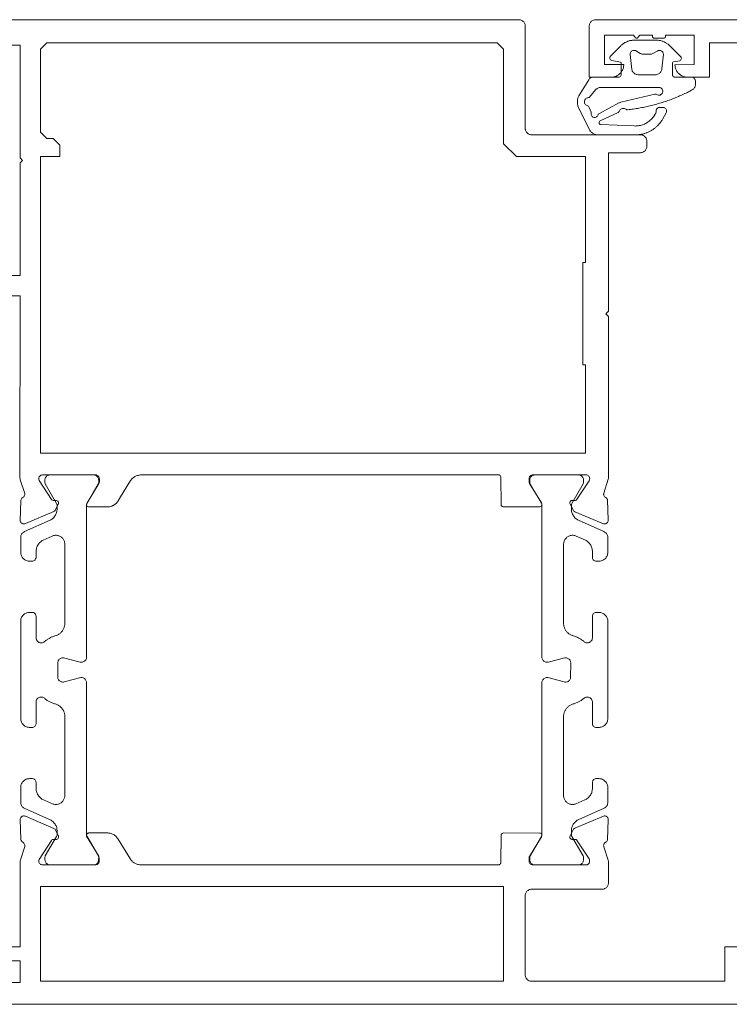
# Paper-space layout 'AD-02 DETAL MONTAŻU DRZWI' of a CAD drawing. Header units: millimetres. Extents: x 0 to 594, y 0 to 550.
# Tile 91 of 99: x 260 to 271, y 477 to 493. Entities that reach past the tile are written whole.
import ezdxf
from ezdxf.xclip import XClip

# ---------------------------------------------------------------- set-up
doc = ezdxf.new("R2010")
doc.units = ezdxf.units.MM
doc.header["$MEASUREMENT"] = 0
doc.header["$XCLIPFRAME"] = 0
doc.layers.add('A_stolarka_Nr_pióra__1', color=7, linetype='Continuous', lineweight=20)
doc.layers.add('A_stolarka_Nr_pióra__2', color=8, linetype='Continuous', lineweight=13)

# ---------------------------------------------------------------- blocks, each defined once
blk = doc.blocks.new('Rysunek_1_1', base_point=(-46422.798, -26825.258))
at = {"layer": 'A_stolarka_Nr_pióra__1', "color": 7, "linetype": 'Continuous', "lineweight": 20, "ltscale": 0.2, "flags": 128}
for points in [[(259.032, 488.665), (259.632, 488.665), (259.632, 490.425), (259.672, 490.465), (259.632, 490.505), (259.632, 492.265), (259.032, 492.265)], [(258.632, 492.665), (267.432, 492.665), (267.442, 492.664), (267.455, 492.662), (267.468, 492.658), (267.477, 492.654), (267.486, 492.649), (267.494, 492.643), (267.501, 492.637), (267.508, 492.629), (267.514, 492.622), (267.521, 492.61), (267.525, 492.601), (267.528, 492.591), (267.53, 492.582), (267.532, 492.572), (267.532, 490.965), (267.532, 490.955), (267.534, 490.945), (267.536, 490.935), (267.54, 490.926), (267.546, 490.914), (267.551, 490.906), (267.558, 490.898), (267.567, 490.889), (267.575, 490.882), (267.587, 490.876), (267.599, 490.87), (267.609, 490.868), (267.619, 490.866), (267.632, 490.865), (269.332, 490.865), (269.342, 490.864), (269.355, 490.862), (269.368, 490.858), (269.377, 490.854), (269.386, 490.849), (269.394, 490.843), (269.401, 490.837), (269.408, 490.829), (269.414, 490.822), (269.421, 490.81), (269.425, 490.801), (269.428, 490.791), (269.43, 490.782), (269.432, 490.772), (269.432, 490.685), (269.431, 490.675), (269.43, 490.665), (269.427, 490.655), (269.424, 490.646), (269.419, 490.637), (269.412, 490.626), (269.406, 490.618), (269.399, 490.611), (269.388, 490.602), (269.38, 490.597), (269.368, 490.592), (269.355, 490.588), (269.345, 490.586), (269.332, 490.585), (268.832, 490.585), (268.832, 488.105), (268.792, 488.065), (268.832, 488.025), (268.832, 485.5), (268.832, 485.489), (268.83, 485.479), (268.76, 485.262), (268.758, 485.252), (268.757, 485.241), (268.759, 485.231), (268.762, 485.221), (268.767, 485.211), (268.773, 485.203), (268.781, 485.196), (268.789, 485.19), (268.798, 485.184), (268.805, 485.177), (268.811, 485.168), (268.816, 485.158), (268.819, 485.148), (268.83, 484.84), (268.829, 484.83), (268.827, 484.82), (268.823, 484.811), (268.818, 484.802), (268.811, 484.794), (268.803, 484.788), (268.794, 484.783), (268.784, 484.78), (268.774, 484.778), (268.764, 484.779), (268.754, 484.78), (268.309, 484.969), (268.3, 484.974), (268.291, 484.98), (268.284, 484.988), (268.232, 485.088), (268.229, 485.098), (268.228, 485.109), (268.23, 485.119), (268.235, 485.129), (268.242, 485.137), (268.251, 485.143), (268.261, 485.146), (268.305, 485.145), (268.316, 485.145), (268.326, 485.149), (268.335, 485.155), (268.529, 485.453), (268.534, 485.463), (268.538, 485.474), (268.539, 485.486), (268.538, 485.497), (268.534, 485.508), (268.529, 485.518), (268.522, 485.527), (268.513, 485.535), (268.503, 485.54), (268.492, 485.544), (268.48, 485.545), (267.652, 485.545), (267.64, 485.544), (267.63, 485.541), (267.62, 485.536), (267.612, 485.529), (267.605, 485.522), (267.599, 485.514), (267.594, 485.503), (267.592, 485.493), (267.592, 485.441), (267.593, 485.43), (267.595, 485.42), (267.6, 485.411), (267.786, 485.106), (267.79, 485.096), (267.792, 485.085), (267.79, 485.075), (267.786, 485.065), (267.78, 485.056), (267.771, 485.05), (267.761, 485.046), (267.192, 485.045), (267.181, 485.046), (267.171, 485.051), (267.163, 485.057), (267.157, 485.066), (267.153, 485.076), (267.152, 485.505), (267.15, 485.515), (267.146, 485.525), (267.14, 485.534), (267.131, 485.54), (267.121, 485.544), (261.527, 485.545), (261.514, 485.544), (261.501, 485.543), (261.488, 485.541), (261.475, 485.538), (261.462, 485.534), (261.45, 485.53), (261.438, 485.524), (261.427, 485.518), (261.416, 485.511), (261.405, 485.504), (261.395, 485.496), (261.385, 485.487), (261.376, 485.477), (261.368, 485.467), (261.36, 485.456), (261.204, 485.201), (261.168, 485.141), (261.16, 485.13), (261.153, 485.119), (261.144, 485.11), (261.135, 485.1), (261.125, 485.091), (261.115, 485.083), (261.104, 485.076), (261.093, 485.069), (261.081, 485.064), (261.069, 485.058), (261.057, 485.054), (261.044, 485.051), (261.032, 485.048), (261.019, 485.046), (261.006, 485.045), (260.712, 485.045), (260.701, 485.046), (260.691, 485.051), (260.683, 485.057), (260.677, 485.066), (260.673, 485.076), (260.672, 485.087), (260.674, 485.098), (260.863, 485.409), (260.868, 485.419), (260.871, 485.429), (260.872, 485.439), (260.872, 485.485), (260.871, 485.495), (260.868, 485.506), (260.863, 485.516), (260.856, 485.525), (260.849, 485.532), (260.839, 485.538), (260.83, 485.542), (260.82, 485.544), (259.992, 485.545), (259.981, 485.545), (259.969, 485.543), (259.958, 485.539), (259.949, 485.533), (259.94, 485.525), (259.933, 485.516), (259.928, 485.506), (259.926, 485.494), (259.925, 485.483), (259.927, 485.471), (259.93, 485.46), (260.123, 485.163), (260.13, 485.155), (260.139, 485.149), (260.149, 485.145), (260.194, 485.146), (260.204, 485.145), (260.214, 485.142), (260.223, 485.136), (260.23, 485.127), (260.234, 485.118), (260.236, 485.107), (260.234, 485.097), (260.185, 484.997), (260.179, 484.988), (260.172, 484.98), (260.163, 484.973), (259.717, 484.783), (259.708, 484.78), (259.697, 484.778), (259.687, 484.779), (259.677, 484.781), (259.668, 484.784), (259.659, 484.79), (259.651, 484.796), (259.645, 484.804), (259.639, 484.813), (259.636, 484.823), (259.634, 484.833), (259.644, 485.14), (259.646, 485.151), (259.649, 485.161), (259.654, 485.17), (259.66, 485.179), (259.668, 485.186), (259.677, 485.192), (259.685, 485.198), (259.693, 485.205), (259.699, 485.214), (259.703, 485.224), (259.706, 485.234), (259.706, 485.245), (259.705, 485.255), (259.636, 485.47), (259.633, 485.479), (259.632, 485.489), (259.631, 485.5), (259.631, 485.51), (259.632, 488.345), (258.632, 488.345)], [(273.432, 492.305), (270.412, 492.305), (270.412, 491.765), (270.072, 491.765), (270.058, 491.765), (270.045, 491.767), (270.032, 491.769), (270.019, 491.772), (270.006, 491.776), (269.994, 491.781), (269.982, 491.786), (269.97, 491.793), (269.959, 491.8), (269.948, 491.808), (269.938, 491.817), (269.928, 491.826), (269.919, 491.836), (269.911, 491.846), (269.903, 491.857), (269.896, 491.869), (269.89, 491.881), (269.885, 491.893), (269.881, 491.906), (269.877, 491.919), (269.875, 491.932), (269.873, 491.945), (269.872, 491.958), (270.172, 491.965), (270.172, 492.425), (269.722, 492.425), (269.722, 492.4), (269.719, 492.389), (269.713, 492.381), (269.703, 492.376), (269.547, 492.375), (269.536, 492.377), (269.528, 492.384), (269.523, 492.393), (269.522, 492.425), (269.322, 492.425), (269.292, 492.385), (269.284, 492.378), (269.273, 492.375), (269.263, 492.377), (269.254, 492.383), (269.222, 492.425), (268.772, 492.425), (268.772, 491.965), (269.072, 491.965), (269.071, 491.952), (269.07, 491.938), (269.068, 491.925), (269.065, 491.912), (269.061, 491.899), (269.056, 491.887), (269.05, 491.875), (269.044, 491.863), (269.037, 491.852), (269.029, 491.841), (269.02, 491.831), (269.011, 491.821), (269.001, 491.812), (268.99, 491.804), (268.979, 491.796), (268.968, 491.79), (268.956, 491.784), (268.944, 491.778), (268.931, 491.774), (268.918, 491.77), (268.905, 491.768), (268.892, 491.766), (268.878, 491.765), (268.532, 491.765), (268.532, 492.565), (268.532, 492.575), (268.534, 492.585), (268.536, 492.595), (268.54, 492.604), (268.546, 492.616), (268.551, 492.624), (268.558, 492.632), (268.565, 492.639), (268.575, 492.647), (268.587, 492.654), (268.599, 492.659), (268.612, 492.663), (268.622, 492.664), (282.432, 492.665)], [(270.998, 478.165), (270.652, 478.165), (270.652, 477.625), (267.632, 477.625), (267.619, 477.626), (267.609, 477.628), (267.599, 477.63), (267.59, 477.634), (267.578, 477.641), (267.567, 477.649), (267.56, 477.655), (267.551, 477.666), (267.546, 477.674), (267.54, 477.686), (267.536, 477.695), (267.534, 477.705), (267.532, 477.715), (267.532, 477.725), (267.532, 478.965), (267.532, 478.975), (267.534, 478.985), (267.536, 478.995), (267.54, 479.004), (267.546, 479.016), (267.551, 479.024), (267.558, 479.032), (267.567, 479.041), (267.575, 479.047), (267.587, 479.054), (267.599, 479.059), (267.609, 479.062), (267.619, 479.064), (267.632, 479.065), (268.732, 479.065), (268.742, 479.065), (268.755, 479.068), (268.768, 479.072), (268.777, 479.076), (268.786, 479.081), (268.794, 479.086), (268.804, 479.095), (268.81, 479.103), (268.816, 479.111), (268.823, 479.123), (268.826, 479.132), (268.829, 479.142), (268.831, 479.152), (268.832, 479.162), (268.832, 479.492), (268.831, 479.502), (268.83, 479.512), (268.827, 479.521), (268.76, 479.728), (268.758, 479.738), (268.757, 479.749), (268.759, 479.759), (268.762, 479.769), (268.767, 479.779), (268.773, 479.787), (268.781, 479.794), (268.789, 479.8), (268.798, 479.806), (268.805, 479.813), (268.811, 479.822), (268.816, 479.831), (268.819, 479.842), (268.83, 480.15), (268.829, 480.16), (268.827, 480.17), (268.823, 480.179), (268.818, 480.188), (268.811, 480.195), (268.803, 480.202), (268.794, 480.207), (268.784, 480.21), (268.774, 480.211), (268.764, 480.211), (268.754, 480.209), (268.309, 480.021), (268.3, 480.016), (268.291, 480.01), (268.284, 480.002), (268.232, 479.902), (268.229, 479.892), (268.228, 479.881), (268.23, 479.87), (268.235, 479.861), (268.242, 479.853), (268.251, 479.847), (268.261, 479.844), (268.305, 479.845), (268.316, 479.844), (268.326, 479.841), (268.335, 479.835), (268.529, 479.538), (268.534, 479.528), (268.537, 479.517), (268.538, 479.507), (268.538, 479.496), (268.535, 479.485), (268.531, 479.475), (268.524, 479.466), (268.516, 479.458), (268.507, 479.452), (268.497, 479.448), (268.487, 479.445), (267.652, 479.445), (267.642, 479.446), (267.63, 479.449), (267.621, 479.453), (267.611, 479.46), (267.605, 479.468), (267.598, 479.478), (267.594, 479.489), (267.592, 479.499), (267.592, 479.549), (267.593, 479.56), (267.595, 479.57), (267.6, 479.579), (267.786, 479.884), (267.79, 479.894), (267.792, 479.905), (267.79, 479.915), (267.786, 479.925), (267.78, 479.934), (267.771, 479.94), (267.761, 479.944), (267.192, 479.945), (267.181, 479.944), (267.171, 479.939), (267.163, 479.933), (267.157, 479.924), (267.153, 479.914), (267.152, 479.485), (267.15, 479.474), (267.146, 479.465), (267.14, 479.456), (267.131, 479.45), (267.121, 479.446), (261.525, 479.445), (261.512, 479.445), (261.499, 479.447), (261.486, 479.449), (261.473, 479.452), (261.46, 479.455), (261.448, 479.46), (261.436, 479.465), (261.425, 479.472), (261.414, 479.478), (261.403, 479.486), (261.393, 479.494), (261.384, 479.503), (261.375, 479.513), (261.366, 479.523), (261.359, 479.533), (261.165, 479.85), (261.158, 479.86), (261.15, 479.871), (261.142, 479.881), (261.133, 479.89), (261.123, 479.899), (261.113, 479.907), (261.102, 479.914), (261.091, 479.921), (261.079, 479.927), (261.067, 479.932), (261.055, 479.936), (261.042, 479.94), (261.029, 479.942), (261.016, 479.944), (261.003, 479.945), (260.71, 479.945), (260.7, 479.944), (260.69, 479.94), (260.681, 479.933), (260.675, 479.924), (260.672, 479.914), (260.671, 479.903), (260.673, 479.893), (260.862, 479.581), (260.866, 479.571), (260.869, 479.561), (260.871, 479.551), (260.871, 479.505), (260.87, 479.495), (260.867, 479.486), (260.863, 479.477), (260.856, 479.467), (260.849, 479.46), (260.839, 479.453), (260.83, 479.449), (260.819, 479.446), (259.985, 479.445), (259.974, 479.446), (259.964, 479.449), (259.954, 479.454), (259.945, 479.461), (259.938, 479.469), (259.932, 479.478), (259.928, 479.488), (259.926, 479.499), (259.925, 479.51), (259.927, 479.521), (259.931, 479.531), (260.123, 479.828), (260.13, 479.836), (260.139, 479.842), (260.149, 479.845), (260.194, 479.844), (260.204, 479.845), (260.214, 479.848), (260.223, 479.855), (260.23, 479.863), (260.234, 479.873), (260.236, 479.883), (260.234, 479.894), (260.185, 479.994), (260.179, 480.003), (260.172, 480.011), (260.163, 480.017), (259.717, 480.207), (259.708, 480.21), (259.697, 480.212), (259.687, 480.212), (259.677, 480.21), (259.668, 480.206), (259.659, 480.201), (259.651, 480.194), (259.645, 480.186), (259.639, 480.177), (259.636, 480.168), (259.634, 480.158), (259.644, 479.85), (259.646, 479.839), (259.649, 479.829), (259.654, 479.82), (259.66, 479.812), (259.668, 479.804), (259.677, 479.799), (259.685, 479.792), (259.693, 479.785), (259.699, 479.776), (259.703, 479.766), (259.706, 479.756), (259.706, 479.746), (259.705, 479.735), (259.637, 479.523), (259.634, 479.513), (259.632, 479.503), (259.632, 479.493), (259.632, 478.165), (259.432, 478.165)], [(259.432, 477.945), (259.632, 477.945), (259.632, 477.605), (255.512, 477.605)], [(253.732, 477.265), (272.432, 477.265)]]:
    blk.add_lwpolyline(points, dxfattribs=at)
for points in [[(267.092, 492.305), (260.052, 492.305), (259.952, 492.205), (259.952, 490.905), (260.052, 490.805), (260.152, 490.805), (260.252, 490.705), (260.252, 490.525), (259.952, 490.525), (259.952, 485.885), (268.472, 485.885), (268.472, 487.265), (268.432, 487.265), (268.432, 488.865), (268.472, 488.865), (268.472, 490.525), (267.392, 490.525), (267.192, 490.725), (267.192, 492.205)], [(267.192, 477.625), (259.952, 477.625), (259.952, 479.105), (267.192, 479.105)]]:
    blk.add_lwpolyline(points, close=True, dxfattribs=at)
at = {"layer": 'A_stolarka_Nr_pióra__2', "color": 8, "linetype": 'Continuous', "lineweight": 13, "ltscale": 0.2, "flags": 128}
for points in [[(269.56, 491.182), (269.571, 491.201), (269.575, 491.21), (269.576, 491.221), (269.576, 491.232), (269.576, 491.243), (269.579, 491.253), (269.584, 491.263), (269.59, 491.272), (269.598, 491.279), (269.607, 491.285), (269.617, 491.29), (269.627, 491.292), (269.682, 491.293), (269.692, 491.292), (269.703, 491.289), (269.712, 491.284), (269.721, 491.278), (269.729, 491.27), (269.734, 491.261), (269.739, 491.252), (269.741, 491.241), (269.742, 491.231), (269.74, 491.22), (269.737, 491.21), (269.681, 491.112), (269.675, 491.102), (269.67, 491.093), (269.663, 491.083), (269.657, 491.074), (269.651, 491.065), (269.644, 491.056), (269.637, 491.048), (269.63, 491.039), (269.622, 491.031), (269.615, 491.022), (269.607, 491.014), (269.599, 491.006), (269.591, 490.999), (269.583, 490.991), (269.575, 490.984), (269.566, 490.976), (269.558, 490.969), (269.549, 490.963), (269.54, 490.956), (269.531, 490.95), (269.521, 490.943), (269.512, 490.938), (269.503, 490.932), (269.493, 490.926), (269.483, 490.921), (269.473, 490.916), (269.463, 490.911), (269.453, 490.906), (269.443, 490.902), (269.433, 490.897), (269.422, 490.893), (269.412, 490.89), (269.401, 490.886), (269.391, 490.883), (269.38, 490.88), (269.369, 490.877), (269.358, 490.874), (269.347, 490.872), (269.336, 490.87), (269.325, 490.868), (269.314, 490.867), (269.303, 490.865), (269.292, 490.864), (269.281, 490.863), (269.27, 490.863), (269.259, 490.862), (269.248, 490.862), (268.68, 490.863), (268.669, 490.863), (268.657, 490.864), (268.646, 490.866), (268.635, 490.868), (268.624, 490.871), (268.613, 490.875), (268.603, 490.88), (268.593, 490.885), (268.584, 490.891), (268.574, 490.898), (268.566, 490.905), (268.557, 490.913), (268.55, 490.922), (268.543, 490.931), (268.536, 490.94), (268.366, 491.292), (268.361, 491.304), (268.356, 491.316), (268.353, 491.328), (268.35, 491.34), (268.348, 491.353), (268.346, 491.366), (268.346, 491.379), (268.346, 491.391), (268.347, 491.404), (268.349, 491.417), (268.352, 491.429), (268.356, 491.441), (268.36, 491.453), (268.365, 491.465), (268.371, 491.476), (268.525, 491.726), (268.53, 491.736), (268.536, 491.745), (268.544, 491.752), (268.553, 491.758), (268.563, 491.762), (268.573, 491.764), (268.992, 491.765), (269.002, 491.766), (269.012, 491.771), (269.02, 491.777), (269.027, 491.786), (269.031, 491.796), (269.032, 491.985), (269.029, 491.994), (269.022, 492.002), (268.885, 492.027), (268.874, 492.031), (268.865, 492.037), (268.858, 492.045), (268.853, 492.056), (268.852, 492.067), (268.853, 492.078), (268.858, 492.088), (269.026, 492.257), (269.033, 492.264), (269.04, 492.271), (269.052, 492.28), (269.06, 492.286), (269.068, 492.292), (269.076, 492.298), (269.089, 492.306), (269.098, 492.31), (269.107, 492.315), (269.121, 492.321), (269.135, 492.327), (269.144, 492.33), (269.154, 492.333), (269.168, 492.337), (269.178, 492.339), (269.188, 492.341), (269.198, 492.342), (269.208, 492.343), (269.223, 492.345), (269.233, 492.345), (269.579, 492.345), (269.594, 492.345), (269.609, 492.343), (269.619, 492.342), (269.629, 492.341), (269.639, 492.339), (269.648, 492.337), (269.658, 492.334), (269.672, 492.33), (269.682, 492.327), (269.691, 492.323), (269.705, 492.317), (269.719, 492.31), (269.727, 492.306), (269.736, 492.3), (269.745, 492.295), (269.757, 492.286), (269.765, 492.28), (269.776, 492.271), (269.784, 492.264), (269.791, 492.257), (269.96, 492.088), (269.967, 492.079), (269.971, 492.069), (269.972, 492.058), (269.97, 492.047), (269.965, 492.037), (269.957, 492.029), (269.948, 492.023), (269.848, 492.004), (269.839, 492), (269.833, 491.992), (269.832, 491.805), (269.833, 491.794), (269.837, 491.785), (269.844, 491.776), (269.853, 491.77), (269.862, 491.766), (270.132, 491.765), (270.144, 491.764), (270.155, 491.76), (270.166, 491.754), (270.173, 491.748), (270.18, 491.741), (270.185, 491.732), (270.189, 491.723), (270.191, 491.711), (270.192, 491.652), (270.191, 491.642), (270.19, 491.631), (270.187, 491.621), (270.183, 491.611), (270.179, 491.602), (270.173, 491.593), (270.166, 491.585), (270.159, 491.578), (270.151, 491.571), (270.142, 491.566), (270.133, 491.561), (270.106, 491.548), (270.086, 491.538), (270.066, 491.528), (270.046, 491.518), (270.026, 491.509), (270.006, 491.499), (269.986, 491.49), (269.966, 491.481), (269.945, 491.472), (269.925, 491.463), (269.904, 491.455), (269.884, 491.446), (269.863, 491.438), (269.843, 491.43), (269.822, 491.422), (269.801, 491.414), (269.78, 491.407), (269.759, 491.399), (269.738, 491.392), (269.717, 491.385), (269.696, 491.378), (269.675, 491.371), (269.654, 491.365), (269.632, 491.358), (269.611, 491.352), (269.59, 491.346), (269.568, 491.34), (269.547, 491.334), (269.525, 491.328), (269.504, 491.323), (269.482, 491.318), (269.461, 491.313), (269.439, 491.308), (269.417, 491.303), (269.395, 491.298), (269.374, 491.294), (269.352, 491.29), (269.33, 491.286), (269.308, 491.282), (269.286, 491.278), (269.264, 491.274), (269.243, 491.271), (269.22, 491.268), (269.198, 491.265), (269.177, 491.262), (269.154, 491.259), (269.132, 491.257), (269.122, 491.256), (269.112, 491.258), (269.103, 491.263), (269.093, 491.269), (269.083, 491.274), (269.072, 491.277), (269.06, 491.278), (269.048, 491.276), (269.037, 491.272), (269.027, 491.267), (269.018, 491.259), (269.011, 491.25), (269.006, 491.239), (269.001, 491.23), (268.994, 491.222), (268.986, 491.215), (268.702, 491.083), (268.694, 491.077), (268.688, 491.069), (268.685, 491.059), (268.686, 491.049), (268.689, 491.04), (268.696, 491.032), (268.705, 491.027), (269.232, 491.003), (269.249, 491.002), (269.266, 491.003), (269.282, 491.004), (269.299, 491.006), (269.315, 491.009), (269.332, 491.012), (269.348, 491.016), (269.364, 491.021), (269.379, 491.027), (269.395, 491.033), (269.41, 491.041), (269.425, 491.048), (269.439, 491.057), (269.453, 491.066), (269.467, 491.076), (269.48, 491.086), (269.492, 491.097), (269.504, 491.109), (269.516, 491.121), (269.527, 491.134), (269.537, 491.147), (269.547, 491.161), (269.556, 491.175)], [(269.295, 491.805), (269.283, 491.806), (269.271, 491.808), (269.259, 491.812), (269.247, 491.817), (269.237, 491.824), (269.227, 491.832), (269.219, 491.841), (269.211, 491.851), (269.205, 491.862), (269.201, 491.873), (269.197, 491.885), (269.172, 492.119), (269.172, 492.13), (269.174, 492.141), (269.178, 492.151), (269.184, 492.161), (269.192, 492.169), (269.2, 492.176), (269.211, 492.181), (269.221, 492.184), (269.232, 492.185), (269.244, 492.184), (269.254, 492.181), (269.329, 492.138), (269.338, 492.134), (269.347, 492.13), (269.358, 492.127), (269.369, 492.125), (269.485, 492.125), (269.495, 492.125), (269.506, 492.127), (269.517, 492.13), (269.526, 492.134), (269.602, 492.177), (269.612, 492.182), (269.623, 492.184), (269.634, 492.185), (269.645, 492.183), (269.656, 492.18), (269.666, 492.174), (269.674, 492.167), (269.681, 492.159), (269.687, 492.149), (269.69, 492.138), (269.692, 492.127), (269.668, 491.894), (269.666, 491.882), (269.662, 491.87), (269.657, 491.859), (269.651, 491.848), (269.643, 491.838), (269.634, 491.83), (269.624, 491.822), (269.614, 491.816), (269.602, 491.811), (269.59, 491.807), (269.578, 491.805)], [(268.563, 491.2), (268.564, 491.211), (268.563, 491.221), (268.531, 491.294), (268.526, 491.304), (268.519, 491.312), (268.51, 491.318), (268.497, 491.323), (268.488, 491.328), (268.479, 491.334), (268.471, 491.342), (268.465, 491.351), (268.46, 491.361), (268.458, 491.371), (268.457, 491.382), (268.458, 491.393), (268.461, 491.404), (268.465, 491.413), (268.471, 491.422), (268.479, 491.43), (268.488, 491.436), (268.498, 491.441), (268.509, 491.444), (268.519, 491.446), (268.529, 491.45), (268.538, 491.455), (268.632, 491.569), (268.64, 491.577), (268.648, 491.584), (268.658, 491.591), (268.668, 491.596), (268.678, 491.6), (268.689, 491.603), (268.7, 491.604), (269.622, 491.605), (269.637, 491.603), (269.65, 491.598), (269.662, 491.59), (269.671, 491.58), (269.678, 491.567), (269.682, 491.554), (269.682, 491.539), (269.679, 491.526), (269.673, 491.513), (269.664, 491.502), (269.653, 491.493), (269.64, 491.487), (269.626, 491.485), (269.612, 491.486), (269.598, 491.49), (269.589, 491.495), (269.58, 491.499), (269.57, 491.501), (269.559, 491.5), (269.025, 491.373), (269.014, 491.37), (269.004, 491.367), (268.994, 491.363), (268.69, 491.198), (268.681, 491.192), (268.674, 491.185), (268.669, 491.176), (268.664, 491.165), (268.659, 491.156), (268.652, 491.149), (268.643, 491.143), (268.634, 491.139), (268.624, 491.136), (268.614, 491.136), (268.604, 491.137), (268.594, 491.141), (268.585, 491.146), (268.577, 491.152), (268.571, 491.161), (268.566, 491.17), (268.563, 491.18), (268.562, 491.19)], [(259.822, 483.395), (259.782, 483.395), (259.768, 483.394), (259.754, 483.392), (259.74, 483.389), (259.727, 483.384), (259.714, 483.378), (259.703, 483.37), (259.691, 483.362), (259.681, 483.352), (259.672, 483.342), (259.664, 483.33), (259.657, 483.318), (259.651, 483.305), (259.647, 483.292), (259.644, 483.278), (259.642, 483.264), (259.642, 481.735), (259.643, 481.721), (259.645, 481.707), (259.648, 481.693), (259.653, 481.68), (259.659, 481.668), (259.666, 481.656), (259.675, 481.645), (259.685, 481.634), (259.695, 481.625), (259.706, 481.617), (259.719, 481.61), (259.731, 481.604), (259.745, 481.6), (259.759, 481.597), (259.773, 481.595), (259.822, 481.595), (259.834, 481.596), (259.843, 481.599), (259.854, 481.604), (259.864, 481.612), (259.87, 481.619), (259.876, 481.63), (259.88, 481.639), (259.882, 481.651), (259.882, 481.991), (259.883, 482.003), (259.885, 482.014), (259.889, 482.025), (259.895, 482.036), (259.902, 482.045), (259.91, 482.053), (259.92, 482.06), (259.93, 482.065), (259.941, 482.069), (259.953, 482.071), (259.964, 482.071), (259.976, 482.07), (259.987, 482.067), (259.998, 482.063), (260.008, 482.057), (260.017, 482.049), (260.027, 482.041), (260.037, 482.034), (260.047, 482.026), (260.057, 482.019), (260.068, 482.013), (260.078, 482.006), (260.089, 482), (260.1, 481.994), (260.111, 481.988), (260.122, 481.983), (260.134, 481.978), (260.145, 481.974), (260.157, 481.969), (260.169, 481.965), (260.181, 481.962), (260.196, 481.957), (260.206, 481.954), (260.216, 481.949), (260.226, 481.944), (260.236, 481.939), (260.245, 481.933), (260.254, 481.926), (260.263, 481.919), (260.271, 481.912), (260.278, 481.904), (260.286, 481.896), (260.293, 481.887), (260.299, 481.878), (260.305, 481.868), (260.31, 481.859), (260.315, 481.849), (260.319, 481.838), (260.323, 481.828), (260.326, 481.817), (260.328, 481.806), (260.33, 481.796), (260.331, 481.785), (260.332, 481.773), (260.332, 480.53), (260.331, 480.518), (260.33, 480.506), (260.327, 480.494), (260.324, 480.483), (260.319, 480.472), (260.314, 480.462), (260.308, 480.451), (260.301, 480.442), (260.293, 480.433), (260.285, 480.425), (260.275, 480.417), (260.266, 480.411), (260.255, 480.405), (260.244, 480.4), (260.233, 480.396), (260.222, 480.393), (260.21, 480.391), (260.198, 480.39), (260.186, 480.39), (260.175, 480.391), (260.163, 480.393), (260.152, 480.396), (260.14, 480.399), (260, 480.462), (259.987, 480.468), (259.975, 480.476), (259.962, 480.484), (259.951, 480.493), (259.94, 480.503), (259.93, 480.514), (259.921, 480.525), (259.913, 480.537), (259.905, 480.55), (259.899, 480.563), (259.894, 480.577), (259.889, 480.591), (259.886, 480.605), (259.883, 480.62), (259.882, 480.635), (259.882, 480.735), (259.881, 480.745), (259.878, 480.755), (259.873, 480.766), (259.868, 480.774), (259.859, 480.782), (259.851, 480.788), (259.84, 480.792), (259.828, 480.795), (259.782, 480.795), (259.768, 480.794), (259.754, 480.792), (259.74, 480.789), (259.727, 480.784), (259.714, 480.778), (259.703, 480.77), (259.691, 480.762), (259.681, 480.752), (259.672, 480.742), (259.664, 480.73), (259.657, 480.718), (259.651, 480.705), (259.647, 480.692), (259.644, 480.678), (259.642, 480.664), (259.642, 480.424), (259.643, 480.411), (259.645, 480.399), (259.648, 480.388), (259.654, 480.376), (259.66, 480.366), (259.668, 480.356), (259.676, 480.348), (259.686, 480.34), (259.697, 480.334), (260.093, 480.158), (260.106, 480.151), (260.119, 480.144), (260.131, 480.135), (260.143, 480.126), (260.153, 480.116), (260.163, 480.105), (260.173, 480.094), (260.181, 480.082), (260.188, 480.069), (260.195, 480.056), (260.2, 480.042), (260.205, 480.028), (260.208, 480.014), (260.21, 479.999), (260.212, 479.985), (260.212, 479.921), (260.211, 479.911), (260.209, 479.901), (260.204, 479.892), (260.027, 479.585), (260.023, 479.575), (260.022, 479.565), (260.022, 479.525), (260.023, 479.514), (260.025, 479.504), (260.028, 479.494), (260.033, 479.484), (260.039, 479.475), (260.046, 479.467), (260.054, 479.461), (260.063, 479.455), (260.073, 479.45), (260.083, 479.447), (260.094, 479.445), (260.782, 479.445), (260.793, 479.446), (260.803, 479.448), (260.813, 479.451), (260.823, 479.456), (260.831, 479.462), (260.839, 479.469), (260.846, 479.477), (260.852, 479.486), (260.856, 479.496), (260.86, 479.506), (260.861, 479.517), (260.862, 479.565), (260.86, 479.575), (260.857, 479.585), (260.68, 479.891), (260.675, 479.901), (260.673, 479.911), (260.672, 479.921), (260.672, 482.295), (260.671, 482.307), (260.668, 482.319), (260.663, 482.331), (260.657, 482.341), (260.649, 482.351), (260.639, 482.359), (260.629, 482.366), (260.618, 482.371), (260.606, 482.374), (260.593, 482.375), (260.581, 482.374), (260.322, 482.307), (260.31, 482.305), (260.297, 482.305), (260.285, 482.307), (260.273, 482.31), (260.262, 482.316), (260.252, 482.323), (260.243, 482.331), (260.235, 482.341), (260.229, 482.352), (260.225, 482.363), (260.222, 482.376), (260.222, 482.605), (260.223, 482.617), (260.226, 482.629), (260.23, 482.641), (260.237, 482.651), (260.245, 482.661), (260.254, 482.669), (260.265, 482.676), (260.276, 482.681), (260.288, 482.684), (260.3, 482.685), (260.313, 482.684), (260.572, 482.617), (260.584, 482.615), (260.596, 482.615), (260.609, 482.617), (260.621, 482.62), (260.632, 482.626), (260.642, 482.633), (260.651, 482.641), (260.659, 482.651), (260.665, 482.662), (260.669, 482.673), (260.671, 482.686), (260.672, 485.069), (260.673, 485.079), (260.675, 485.089), (260.679, 485.098), (260.856, 485.405), (260.86, 485.414), (260.862, 485.424), (260.862, 485.465), (260.861, 485.476), (260.859, 485.486), (260.856, 485.496), (260.851, 485.506), (260.845, 485.515), (260.837, 485.522), (260.829, 485.529), (260.82, 485.535), (260.811, 485.54), (260.8, 485.543), (260.79, 485.545), (260.102, 485.545), (260.091, 485.544), (260.081, 485.542), (260.071, 485.539), (260.061, 485.534), (260.052, 485.528), (260.044, 485.521), (260.037, 485.512), (260.032, 485.503), (260.027, 485.494), (260.024, 485.483), (260.022, 485.473), (260.022, 485.425), (260.023, 485.415), (260.027, 485.405), (260.204, 485.099), (260.208, 485.09), (260.211, 485.08), (260.212, 485.07), (260.212, 485.015), (260.211, 485), (260.21, 484.986), (260.207, 484.971), (260.203, 484.957), (260.198, 484.943), (260.193, 484.93), (260.186, 484.916), (260.178, 484.904), (260.17, 484.892), (260.16, 484.881), (260.15, 484.87), (260.139, 484.86), (260.127, 484.852), (260.115, 484.844), (260.102, 484.836), (259.701, 484.658), (259.69, 484.652), (259.68, 484.645), (259.671, 484.637), (259.663, 484.628), (259.656, 484.618), (259.65, 484.607), (259.646, 484.595), (259.643, 484.583), (259.642, 484.571), (259.642, 484.335), (259.643, 484.321), (259.645, 484.307), (259.648, 484.293), (259.653, 484.28), (259.659, 484.268), (259.666, 484.256), (259.675, 484.245), (259.685, 484.234), (259.695, 484.225), (259.706, 484.217), (259.719, 484.21), (259.731, 484.204), (259.745, 484.2), (259.759, 484.197), (259.773, 484.195), (259.822, 484.195), (259.834, 484.196), (259.843, 484.199), (259.854, 484.204), (259.864, 484.212), (259.87, 484.219), (259.876, 484.23), (259.88, 484.239), (259.882, 484.251), (259.882, 484.346), (259.882, 484.36), (259.884, 484.375), (259.887, 484.389), (259.89, 484.404), (259.895, 484.417), (259.901, 484.431), (259.908, 484.444), (259.915, 484.456), (259.924, 484.468), (259.933, 484.48), (259.944, 484.49), (259.955, 484.5), (259.966, 484.509), (259.979, 484.517), (259.992, 484.524), (260.135, 484.588), (260.146, 484.592), (260.157, 484.596), (260.169, 484.598), (260.181, 484.6), (260.192, 484.6), (260.204, 484.6), (260.216, 484.598), (260.228, 484.596), (260.239, 484.592), (260.25, 484.588), (260.26, 484.582), (260.271, 484.576), (260.28, 484.569), (260.289, 484.561), (260.297, 484.552), (260.305, 484.543), (260.311, 484.533), (260.317, 484.523), (260.322, 484.512), (260.326, 484.501), (260.329, 484.49), (260.331, 484.478), (260.332, 484.466), (260.332, 483.222), (260.331, 483.211), (260.331, 483.2), (260.329, 483.189), (260.327, 483.178), (260.324, 483.167), (260.321, 483.157), (260.317, 483.146), (260.312, 483.136), (260.307, 483.126), (260.302, 483.117), (260.296, 483.107), (260.289, 483.099), (260.282, 483.09), (260.275, 483.082), (260.267, 483.074), (260.258, 483.067), (260.249, 483.06), (260.24, 483.054), (260.231, 483.048), (260.221, 483.043), (260.211, 483.038), (260.201, 483.034), (260.19, 483.031), (260.177, 483.027), (260.165, 483.023), (260.153, 483.019), (260.142, 483.015), (260.13, 483.01), (260.119, 483.005), (260.107, 483), (260.096, 482.994), (260.085, 482.988), (260.075, 482.982), (260.064, 482.975), (260.054, 482.968), (260.043, 482.961), (260.033, 482.954), (260.024, 482.946), (260.014, 482.938), (260.005, 482.931), (259.994, 482.925), (259.984, 482.921), (259.972, 482.919), (259.96, 482.918), (259.949, 482.919), (259.938, 482.922), (259.927, 482.926), (259.917, 482.932), (259.908, 482.94), (259.9, 482.948), (259.893, 482.958), (259.888, 482.968), (259.884, 482.979), (259.882, 482.991), (259.882, 483.335), (259.881, 483.345), (259.878, 483.355), (259.873, 483.366), (259.868, 483.374), (259.859, 483.382), (259.851, 483.388), (259.84, 483.392), (259.828, 483.395)], [(268.642, 483.395), (268.682, 483.395), (268.696, 483.394), (268.71, 483.392), (268.723, 483.389), (268.736, 483.384), (268.749, 483.378), (268.761, 483.37), (268.772, 483.362), (268.782, 483.352), (268.792, 483.342), (268.8, 483.33), (268.807, 483.318), (268.812, 483.305), (268.817, 483.292), (268.82, 483.278), (268.822, 483.264), (268.822, 481.735), (268.821, 481.721), (268.819, 481.707), (268.816, 481.693), (268.811, 481.68), (268.805, 481.668), (268.797, 481.656), (268.789, 481.645), (268.779, 481.634), (268.769, 481.625), (268.757, 481.617), (268.745, 481.61), (268.732, 481.604), (268.719, 481.6), (268.705, 481.597), (268.691, 481.595), (268.642, 481.595), (268.63, 481.596), (268.618, 481.6), (268.61, 481.604), (268.6, 481.612), (268.594, 481.619), (268.588, 481.628), (268.584, 481.639), (268.582, 481.649), (268.582, 481.991), (268.581, 482.003), (268.578, 482.014), (268.574, 482.025), (268.569, 482.036), (268.561, 482.045), (268.553, 482.053), (268.544, 482.06), (268.533, 482.065), (268.522, 482.069), (268.511, 482.071), (268.499, 482.071), (268.488, 482.07), (268.476, 482.067), (268.466, 482.063), (268.456, 482.057), (268.446, 482.049), (268.437, 482.041), (268.427, 482.034), (268.417, 482.026), (268.407, 482.019), (268.396, 482.013), (268.385, 482.006), (268.375, 482), (268.364, 481.994), (268.352, 481.988), (268.341, 481.983), (268.33, 481.978), (268.318, 481.974), (268.306, 481.969), (268.295, 481.965), (268.283, 481.962), (268.268, 481.957), (268.258, 481.954), (268.248, 481.949), (268.238, 481.944), (268.228, 481.939), (268.219, 481.933), (268.21, 481.926), (268.201, 481.919), (268.193, 481.912), (268.185, 481.904), (268.178, 481.896), (268.171, 481.887), (268.165, 481.878), (268.159, 481.868), (268.154, 481.859), (268.149, 481.849), (268.145, 481.838), (268.141, 481.828), (268.138, 481.817), (268.136, 481.806), (268.134, 481.796), (268.132, 481.785), (268.132, 481.773), (268.132, 480.53), (268.132, 480.518), (268.134, 480.506), (268.136, 480.494), (268.14, 480.483), (268.144, 480.472), (268.149, 480.462), (268.156, 480.451), (268.163, 480.442), (268.171, 480.433), (268.179, 480.425), (268.188, 480.417), (268.198, 480.411), (268.208, 480.405), (268.219, 480.4), (268.23, 480.396), (268.242, 480.393), (268.253, 480.391), (268.265, 480.39), (268.277, 480.39), (268.289, 480.391), (268.301, 480.393), (268.312, 480.396), (268.323, 480.399), (268.463, 480.462), (268.476, 480.468), (268.489, 480.476), (268.501, 480.484), (268.513, 480.493), (268.523, 480.503), (268.533, 480.514), (268.543, 480.525), (268.551, 480.537), (268.558, 480.55), (268.565, 480.563), (268.57, 480.577), (268.575, 480.591), (268.578, 480.605), (268.58, 480.62), (268.582, 480.635), (268.582, 480.735), (268.583, 480.745), (268.586, 480.756), (268.59, 480.766), (268.596, 480.774), (268.605, 480.782), (268.613, 480.788), (268.624, 480.792), (268.636, 480.795), (268.682, 480.795), (268.696, 480.794), (268.71, 480.792), (268.723, 480.789), (268.736, 480.784), (268.749, 480.778), (268.761, 480.77), (268.772, 480.762), (268.782, 480.752), (268.792, 480.742), (268.8, 480.73), (268.807, 480.718), (268.812, 480.705), (268.817, 480.692), (268.82, 480.678), (268.822, 480.664), (268.822, 480.424), (268.821, 480.411), (268.819, 480.399), (268.815, 480.388), (268.81, 480.376), (268.804, 480.366), (268.796, 480.356), (268.787, 480.348), (268.777, 480.34), (268.767, 480.334), (268.37, 480.158), (268.357, 480.151), (268.345, 480.144), (268.332, 480.135), (268.321, 480.126), (268.31, 480.116), (268.3, 480.105), (268.291, 480.094), (268.283, 480.082), (268.275, 480.069), (268.269, 480.056), (268.264, 480.042), (268.259, 480.028), (268.256, 480.014), (268.253, 479.999), (268.252, 479.985), (268.252, 479.921), (268.253, 479.911), (268.255, 479.901), (268.259, 479.892), (268.436, 479.585), (268.44, 479.575), (268.442, 479.565), (268.442, 479.525), (268.441, 479.514), (268.439, 479.504), (268.435, 479.494), (268.431, 479.484), (268.425, 479.475), (268.417, 479.467), (268.409, 479.461), (268.4, 479.455), (268.391, 479.45), (268.38, 479.447), (268.37, 479.445), (267.682, 479.445), (267.671, 479.446), (267.661, 479.448), (267.651, 479.451), (267.641, 479.456), (267.632, 479.462), (267.624, 479.469), (267.617, 479.477), (267.612, 479.486), (267.607, 479.496), (267.604, 479.506), (267.602, 479.517), (267.602, 479.565), (267.603, 479.575), (267.607, 479.585), (267.784, 479.891), (267.788, 479.9), (267.791, 479.91), (267.792, 479.919), (267.792, 482.295), (267.793, 482.307), (267.796, 482.319), (267.8, 482.331), (267.807, 482.341), (267.815, 482.351), (267.824, 482.359), (267.835, 482.366), (267.846, 482.371), (267.858, 482.374), (267.87, 482.375), (267.883, 482.374), (268.142, 482.307), (268.154, 482.305), (268.166, 482.305), (268.179, 482.307), (268.191, 482.31), (268.202, 482.316), (268.212, 482.323), (268.221, 482.331), (268.229, 482.341), (268.235, 482.352), (268.239, 482.363), (268.241, 482.376), (268.242, 482.605), (268.241, 482.617), (268.238, 482.629), (268.233, 482.641), (268.227, 482.651), (268.219, 482.661), (268.21, 482.669), (268.199, 482.676), (268.188, 482.681), (268.176, 482.684), (268.163, 482.685), (268.151, 482.684), (267.892, 482.617), (267.88, 482.615), (267.867, 482.615), (267.855, 482.617), (267.843, 482.62), (267.832, 482.626), (267.822, 482.633), (267.813, 482.641), (267.805, 482.651), (267.799, 482.662), (267.795, 482.673), (267.792, 482.686), (267.792, 485.069), (267.791, 485.079), (267.789, 485.089), (267.784, 485.098), (267.607, 485.405), (267.603, 485.414), (267.602, 485.424), (267.602, 485.465), (267.602, 485.476), (267.605, 485.486), (267.608, 485.496), (267.613, 485.506), (267.619, 485.515), (267.626, 485.522), (267.634, 485.529), (267.643, 485.535), (267.653, 485.54), (267.663, 485.543), (267.674, 485.545), (268.362, 485.545), (268.373, 485.544), (268.383, 485.542), (268.393, 485.539), (268.403, 485.534), (268.411, 485.528), (268.419, 485.521), (268.426, 485.512), (268.432, 485.503), (268.436, 485.494), (268.44, 485.483), (268.441, 485.473), (268.442, 485.425), (268.44, 485.415), (268.437, 485.405), (268.26, 485.099), (268.255, 485.089), (268.253, 485.08), (268.252, 485.07), (268.252, 485.015), (268.252, 485), (268.254, 484.986), (268.257, 484.971), (268.26, 484.957), (268.265, 484.943), (268.271, 484.93), (268.278, 484.916), (268.285, 484.904), (268.294, 484.892), (268.303, 484.881), (268.314, 484.87), (268.325, 484.86), (268.336, 484.852), (268.349, 484.844), (268.362, 484.836), (268.762, 484.658), (268.773, 484.652), (268.783, 484.645), (268.793, 484.637), (268.801, 484.628), (268.808, 484.618), (268.813, 484.607), (268.818, 484.595), (268.82, 484.583), (268.822, 484.571), (268.822, 484.335), (268.821, 484.321), (268.819, 484.307), (268.816, 484.293), (268.811, 484.28), (268.805, 484.268), (268.797, 484.256), (268.789, 484.245), (268.779, 484.234), (268.769, 484.225), (268.757, 484.217), (268.745, 484.21), (268.732, 484.204), (268.719, 484.2), (268.705, 484.197), (268.691, 484.195), (268.642, 484.195), (268.63, 484.196), (268.618, 484.2), (268.61, 484.204), (268.6, 484.212), (268.594, 484.219), (268.588, 484.228), (268.584, 484.239), (268.582, 484.249), (268.582, 484.346), (268.581, 484.36), (268.58, 484.375), (268.577, 484.389), (268.573, 484.404), (268.569, 484.417), (268.563, 484.431), (268.556, 484.444), (268.548, 484.456), (268.54, 484.468), (268.53, 484.48), (268.52, 484.49), (268.509, 484.5), (268.497, 484.509), (268.485, 484.517), (268.472, 484.524), (268.329, 484.588), (268.318, 484.592), (268.306, 484.596), (268.295, 484.598), (268.283, 484.6), (268.271, 484.6), (268.259, 484.6), (268.248, 484.598), (268.236, 484.596), (268.225, 484.592), (268.214, 484.588), (268.203, 484.582), (268.193, 484.576), (268.184, 484.569), (268.175, 484.561), (268.167, 484.552), (268.159, 484.543), (268.152, 484.533), (268.147, 484.523), (268.142, 484.512), (268.138, 484.501), (268.135, 484.49), (268.133, 484.478), (268.132, 484.466), (268.132, 483.222), (268.132, 483.211), (268.133, 483.2), (268.135, 483.189), (268.137, 483.178), (268.139, 483.167), (268.143, 483.157), (268.147, 483.146), (268.151, 483.136), (268.156, 483.126), (268.162, 483.117), (268.168, 483.107), (268.174, 483.099), (268.181, 483.09), (268.189, 483.082), (268.197, 483.074), (268.205, 483.067), (268.214, 483.06), (268.223, 483.054), (268.233, 483.048), (268.243, 483.043), (268.253, 483.038), (268.263, 483.034), (268.273, 483.031), (268.287, 483.027), (268.299, 483.023), (268.31, 483.019), (268.322, 483.015), (268.334, 483.01), (268.345, 483.005), (268.356, 483), (268.367, 482.994), (268.378, 482.988), (268.389, 482.982), (268.4, 482.975), (268.41, 482.968), (268.42, 482.961), (268.43, 482.954), (268.44, 482.946), (268.45, 482.938), (268.459, 482.931), (268.469, 482.925), (268.48, 482.921), (268.491, 482.919), (268.503, 482.918), (268.515, 482.919), (268.526, 482.922), (268.537, 482.926), (268.547, 482.932), (268.556, 482.94), (268.564, 482.948), (268.571, 482.958), (268.576, 482.968), (268.579, 482.979), (268.581, 482.991), (268.582, 483.335), (268.583, 483.345), (268.586, 483.356), (268.59, 483.366), (268.596, 483.374), (268.605, 483.382), (268.613, 483.388), (268.624, 483.392), (268.636, 483.395)]]:
    blk.add_lwpolyline(points, close=True, dxfattribs=at)

psp = doc.layouts.new('AD-02 DETAL MONTAŻU DRZWI')

# ---------------------------------------------------------------- block references
at = {"color": 37, "linetype": 'Continuous', "lineweight": 5, "true_color": 0x656532}
ref = psp.add_blockref('Rysunek_1_1', (-46422.798, -26825.258), dxfattribs=at)
XClip(ref).set_block_clipping_path([(39.90003743, 274.842170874), (528.4304887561, 524.007291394)])

doc.saveas('drawing.dxf')
